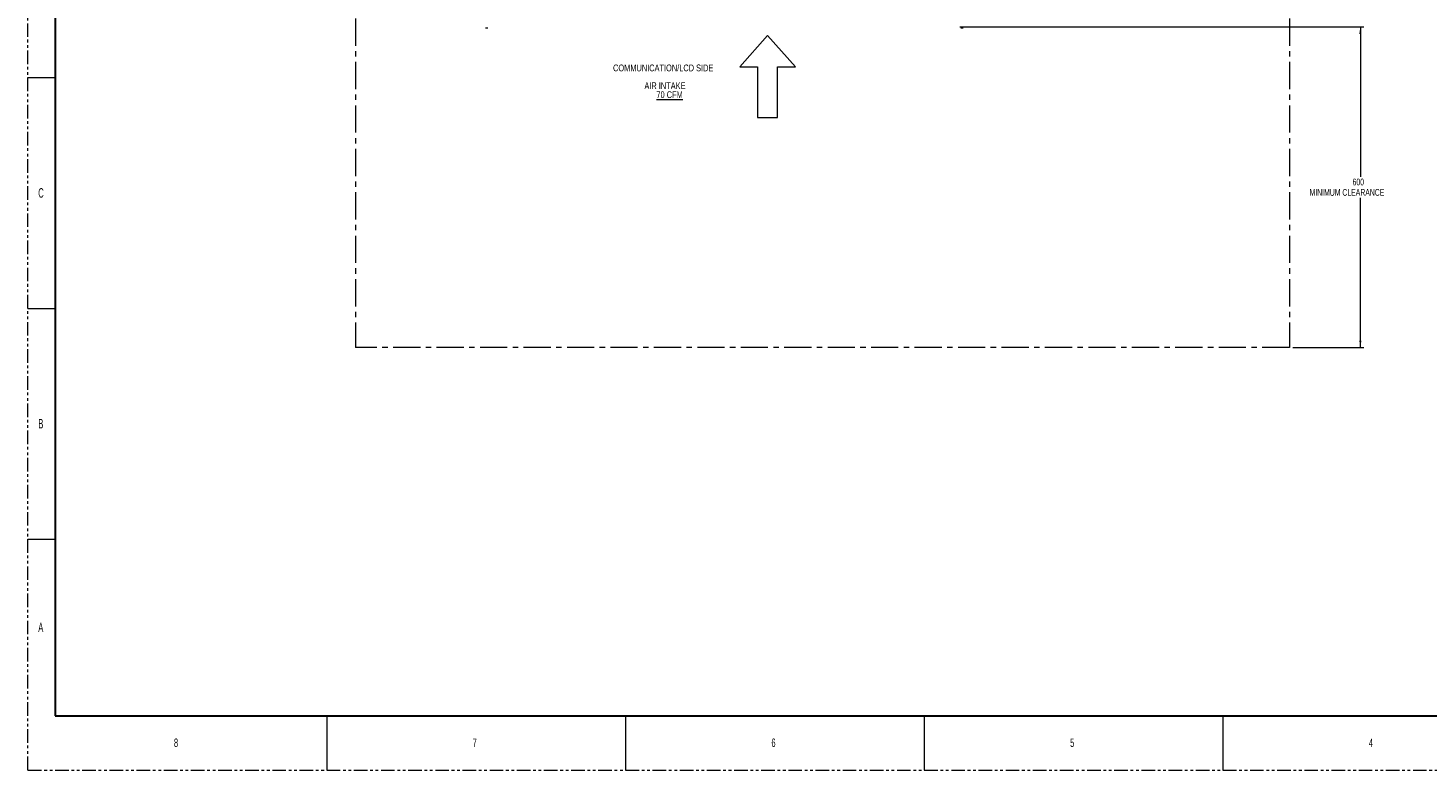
# Model space of a CAD drawing. Header units: millimetres. Extents: x 0 to 1118, y 0 to 864.
# Tile 1 of 156: x 0 to 655, y 0 to 347. Entities that reach past the tile are written whole.
import ezdxf

# ---------------------------------------------------------------- set-up
doc = ezdxf.new("R2010")
doc.units = ezdxf.units.MM
doc.linetypes.add('CENTERX2', pattern=[20.32, 12.7, -2.54, 2.54, -2.54])
doc.linetypes.add('PHANTOM', pattern=[12.7, 6.35, -1.27, 1.27, -1.27, 1.27, -1.27])
doc.styles.add('SLDTEXTSTYLE0', font='TXT', dxfattribs={"width": 0.6})
doc.styles.add('SLDTEXTSTYLE1', font='TXT', dxfattribs={"width": 0.75})
doc.styles.add('SLDTEXTSTYLE3', font='TXT', dxfattribs={"width": 0.605})
doc.dimstyles.new('SLDDIMSTYLE0', dxfattribs={"dimtxt": 3.175, "dimasz": 3.302, "dimexe": 0, "dimexo": 0.0625, "dimgap": 0.79375, "dimtad": 0, "dimtih": 1, "dimtoh": 1, "dimdec": 0, "dimlfac": 4, "dimrnd": 1e-09, "dimzin": 12, "dimdsep": 46, "dimtxsty": 'SLDTEXTSTYLE3', "dimsah": 1, "dimcen": 0.09, "dimadec": 0, "dimazin": 3, "dimtfac": 1, "dimtofl": 0, "dimtmove": 0, "dimatfit": 3, "dimfxl": 1, "dimfrac": 2, "dimtolj": 1, "dimtzin": 12, "dimarcsym": 0})

# ---------------------------------------------------------------- blocks, each defined once
blk = doc.blocks.new('Block2')
at = {"color": 7, "linetype": 'Continuous', "lineweight": 0}
for p, q in [((-3.2, 649.3), (-55.3, 590.7)), ((48.9, 590.7), (-3.2, 649.3)), ((-55.3, 590.7), (-22, 590.7)), ((-22, 590.7), (-22, 496)), ((15.6, 496), (15.6, 590.7)), ((15.6, 590.7), (48.9, 590.7)), ((-22, 496), (15.6, 496))]:
    blk.add_line(p, q, dxfattribs=at)
blk = doc.blocks.new('_D_2')
at = {"color": 7, "linetype": 'Continuous', "lineweight": 0}
for p, q in [((435.72, 347.55), (624.66, 347.55)), ((623.06, 347.55), (623.06, 277.42)), ((623.06, 197.55), (623.06, 267.67)), ((591.48, 197.55), (624.66, 197.55))]:
    blk.add_line(p, q, dxfattribs=at)
for points in [[(623.06, 347.55), (622.56, 344.24), (623.57, 344.24)], [(623.06, 197.55), (623.57, 200.85), (622.56, 200.85)]]:
    blk.add_solid(points, dxfattribs=at)
at = {"color": 7, "linetype": 'Continuous', "lineweight": 0, "char_height": 3.175, "attachment_point": 1, "style": 'SLDTEXTSTYLE3'}
for s, insert in [('600', (619.43, 276.64)), ('MINIMUM CLEARANCE', (599.32, 271.77))]:
    blk.add_mtext(s, dxfattribs=dict(at, insert=insert))
blk = doc.blocks.new('SW_NOTE_20')
at = {"color": 0, "linetype": 'Continuous', "lineweight": 0, "char_height": 3.175, "attachment_point": 2, "style": 'SLDTEXTSTYLE1'}
for s, insert in [('COMMUNICATION/LCD SIDE', (28.53, 4.09)), ('AIR INTAKE', (29.36, -4.26)), ('\\L70 CFM', (31.51, -8.43))]:
    blk.add_mtext(s, dxfattribs=dict(at, insert=insert))

msp = doc.modelspace()

# ---------------------------------------------------------------- linework, layer by layer
at = {"color": 7, "linetype": 'PHANTOM', "lineweight": 0}
for q in [(0, 863.6), (1117.6, 0)]:
    msp.add_line((0, 0), q, dxfattribs=at)
at = {"color": 7, "linetype": 'Continuous', "lineweight": 30}
for p, q in [((12.7, 838.2), (12.7, 25.4)), ((12.7, 25.4), (1104.9, 25.4))]:
    msp.add_line(p, q, dxfattribs=at)
at = {"color": 7, "linetype": 'CENTERX2', "lineweight": 0}
for p, q in [((153.16, 656.3), (153.16, 197.55)), ((589.88, 656.3), (589.88, 197.55)), ((589.88, 197.55), (153.16, 197.55))]:
    msp.add_line(p, q, dxfattribs=at)
at = {"color": 7, "linetype": 'Continuous', "lineweight": 15}
for p, q in [((213.95, 347.08), (215.01, 347.08)), ((436.24, 347.08), (437.3, 347.08))]:
    msp.add_line(p, q, dxfattribs=at)
at = {"color": 7, "linetype": 'Continuous', "lineweight": 0}
for p, q in [((0, 323.85), (12.7, 323.85)), ((0, 215.9), (12.7, 215.9)), ((0, 107.95), (12.7, 107.95)), ((139.7, 25.4), (139.7, 0)), ((279.4, 25.4), (279.4, 0)), ((419.1, 25.4), (419.1, 0)), ((558.8, 25.4), (558.8, 0))]:
    msp.add_line(p, q, dxfattribs=at)

# ---------------------------------------------------------------- block references
at = {"color": 7, "linetype": 'Continuous', "xscale": 0.25, "yscale": 0.25, "zscale": 0.25, "rotation": 360}
msp.add_blockref('Block2', (346.66, 181.26), dxfattribs=at)
at = {"color": 7, "linetype": 'Continuous', "lineweight": 0}
msp.add_blockref('SW_NOTE_20', (268.52, 325.9), dxfattribs=at)

# ---------------------------------------------------------------- texts
at = {"color": 7, "linetype": 'Continuous', "lineweight": 0, "attachment_point": 1, "style": 'SLDTEXTSTYLE0'}
for s, insert, char_height in [('C', (4.79, 272.15), 4.45), ('B', (4.79, 164.2), 4.45), ('A', (4.79, 68.95), 4.45), ('8', (68.26, 14.73), 3.97), ('7', (207.96, 14.73), 3.97), ('6', (347.66, 14.73), 3.97), ('5', (487.36, 14.73), 3.97), ('4', (627.06, 14.73), 3.97)]:
    msp.add_mtext(s, dxfattribs=dict(at, insert=insert, char_height=char_height))

# ---------------------------------------------------------------- dimensions: what is measured, and where the dimension line sits
at = {"color": 7, "linetype": 'Continuous', "lineweight": 0}
dim = msp.add_linear_dim(base=(623.06, 347.55), p1=(589.88, 197.55), p2=(434.12, 347.55), angle=90, text='<>\\PMINIMUM CLEARANCE', dimstyle='SLDDIMSTYLE0', dxfattribs=at)
dim.commit()
dim.dimension.update_dxf_attribs({"geometry": '_D_2', "text_midpoint": (623.06, 272.55), "dimtype": 160})

doc.saveas('drawing.dxf')
